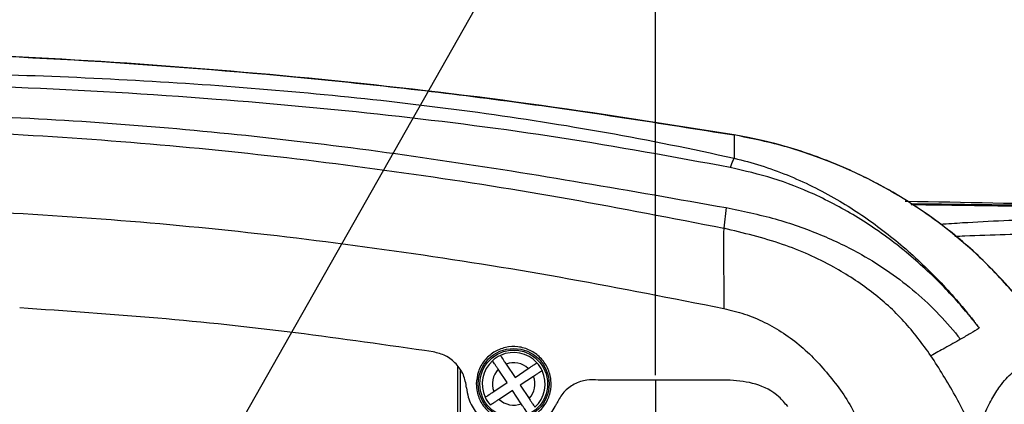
# Model space of a CAD drawing. Header units: millimetres. Extents: x 7590 to 10884, y -1862 to 419.
# Tile 16 of 83: x 8333 to 8458, y -1365 to -1316. Entities that reach past the tile are written whole.
import ezdxf

# ---------------------------------------------------------------- set-up
doc = ezdxf.new("R2010")
doc.units = ezdxf.units.MM
doc.header["$PDSIZE"] = -1
doc.styles.get("Standard").update_dxf_attribs({"font": 'times.ttf'})
doc.dimstyles.new('ISO-25', dxfattribs={"dimtxt": 18, "dimasz": 15, "dimexe": 1.25, "dimexo": 0.625, "dimtad": 1, "dimtoh": 1, "dimtxsty": 'Standard', "dimcen": 2.5, "dimadec": 0, "dimazin": 0, "dimtfac": 1, "dimtmove": 0, "dimatfit": 3, "dimfxl": 1, "dimarcsym": 0})

# ---------------------------------------------------------------- blocks, each defined once
blk = doc.blocks.new('*D112')
at = {"color": 0, "lineweight": -2}
for p, q in [((8414.14, -1360.86), (8414.14, -1251.3)), ((8739.14, -1358.19), (8739.14, -1251.3)), ((8724.14, -1252.55), (8429.14, -1252.55))]:
    blk.add_line(p, q, dxfattribs=at)
at = {"color": 0}
for points in [[(8429.14, -1250.05), (8429.14, -1255.05), (8414.14, -1252.55)], [(8724.14, -1255.05), (8724.14, -1250.05), (8739.14, -1252.55)]]:
    blk.add_solid(points, dxfattribs=at)
at = {"layer": 'Defpoints', "color": 0}
for p in [(8414.14, -1252.55), (8739.14, -1358.82), (8414.14, -1361.49)]:
    blk.add_point(p, dxfattribs=at)
at = {"color": 0, "insert": (8576.64, -1242.8), "char_height": 18, "attachment_point": 5}
blk.add_mtext('a', dxfattribs=at)
blk = doc.blocks.new('*D113')
at = {"color": 0, "lineweight": -2}
for p, q in [((8139.14, -1388.86), (8139.14, -1251.3)), ((8414.14, -1360.86), (8414.14, -1251.3)), ((8402.14, -1252.55), (8151.14, -1252.55))]:
    blk.add_line(p, q, dxfattribs=at)
at = {"color": 0}
for points in [[(8151.14, -1250.55), (8151.14, -1254.55), (8139.14, -1252.55)], [(8402.14, -1254.55), (8402.14, -1250.55), (8414.14, -1252.55)]]:
    blk.add_solid(points, dxfattribs=at)
at = {"layer": 'Defpoints', "color": 0}
for p in [(8139.14, -1252.55), (8414.14, -1361.49), (8139.14, -1389.49)]:
    blk.add_point(p, dxfattribs=at)
at = {"color": 0, "insert": (8276.64, -1244.27), "char_height": 15, "attachment_point": 5}
blk.add_mtext('275', dxfattribs=at)

msp = doc.modelspace()

# ---------------------------------------------------------------- linework, layer by layer
for p, q in [((8348.459, -1389.767), (8455.711, -1200.527)), ((8414.142, -1361.486), (8414.142, -1417.486))]:
    msp.add_line(p, q)
at = {"color": 7, "lineweight": 25}
for p, q in [((8423.118, -1339.562), (8422.829, -1342.187)), ((8395.182, -1359.462), (8396.309, -1361.154)), ((8395.31, -1361.819), (8394.184, -1360.127)), ((8396.309, -1361.154), (8398.001, -1360.027)), ((8393.618, -1362.946), (8395.31, -1361.819)), ((8398.666, -1361.026), (8396.974, -1362.153)), ((8396.974, -1362.153), (8398.101, -1363.845)), ((8423.653, -1361.486), (8406.88, -1361.486)), ((8395.975, -1362.818), (8394.284, -1363.945)), ((8397.102, -1364.51), (8395.975, -1362.818))]:
    msp.add_line(p, q, dxfattribs=at)
at = {"color": 8, "lineweight": 25}
for p, q in [((8389.062, -1419.173), (8389.062, -1359.807)), ((8389.367, -1418.702), (8389.367, -1360.267))]:
    msp.add_line(p, q, dxfattribs=at)
at = {"color": 7, "lineweight": 25}
for radius in [4.5, 4.3]:
    msp.add_circle((8396.142, -1361.986), radius, dxfattribs=at)
for centre, radius, start, end in [((8414.142, -1389.486), 60, 25.64505, 80.40591), ((8396.142, -1361.986), 4, 115.03358, 132.28744), ((8396.142, -1361.986), 4, 42.28744, 115.03358), ((8396.142, -1361.986), 4, 132.28744, 205.03358), ((8396.142, -1361.986), 2.7, 46.5001, 110.82092), ((8396.142, -1361.986), 4, 25.03358, 42.28744), ((8396.142, -1361.986), 2.7, 136.5001, 200.82092), ((8396.142, -1361.986), 4, 312.28744, 25.03358), ((8396.142, -1361.986), 2.7, 316.5001, 20.82092), ((8396.142, -1361.986), 4, 205.03358, 222.28744), ((8396.142, -1361.986), 2.7, 226.5001, 290.82092)]:
    msp.add_arc(centre, radius, start, end, dxfattribs=at)
for points, knots in [([(8424.142, -1330.325), (8415.45, -1328.942), (8398.054, -1326.175), (8371.766, -1323.146), (8345.347, -1320.952), (8319.793, -1319.726), (8295.173, -1319.332), (8271.493, -1319.655), (8247.807, -1320.667), (8231.093, -1321.853), (8218.567, -1322.931), (8206.503, -1324.085), (8194.789, -1325.31), (8186.82, -1326.407), (8186.239, -1326.487)], [0, 0, 0, 0, 0.11056335, 0.22125454, 0.33233436, 0.44354473, 0.54258524, 0.64162638, 0.74100334, 0.84038124, 0.85209277, 0.89893978, 0.99263894, 1, 1, 1, 1]), ([(8201.756, -1324.63), (8210.987, -1323.698), (8229.303, -1321.848), (8256.959, -1320.165), (8284.579, -1319.344), (8312.435, -1319.493), (8340.3, -1320.622), (8368.29, -1322.789), (8396.258, -1325.909), (8414.838, -1328.852), (8424.142, -1330.325)], [0, 0, 0, 0, 0.12471023, 0.24745013, 0.37235669, 0.49608834, 0.62182424, 0.74715882, 0.87338967, 1, 1, 1, 1]), ([(8201.756, -1324.63), (8201.747, -1324.632), (8201.693, -1324.64), (8201.69, -1324.687), (8202.13, -1324.794), (8203.333, -1324.923), (8205.343, -1325.027), (8208.022, -1325.076), (8210.996, -1325.069), (8214.565, -1325.017), (8218.663, -1324.916), (8223.138, -1324.78), (8228.663, -1324.587), (8235.307, -1324.332), (8243.138, -1324.015), (8251.271, -1323.686), (8261.621, -1323.283), (8272.062, -1322.921), (8282.519, -1322.628), (8293.702, -1322.377), (8307.774, -1322.239), (8324.735, -1322.415), (8341.719, -1322.975), (8358.538, -1323.963), (8375.176, -1325.401), (8391.613, -1327.347), (8407.961, -1329.904), (8418.771, -1332.075), (8424.142, -1333.29), (8424.142, -1333.29)], [0, 0, 0, 0, 0.0066727, 0.0391199, 0.0715568, 0.1047969, 0.1380021, 0.1596216, 0.181332, 0.2029587, 0.2243346, 0.2457743, 0.2671817, 0.298478, 0.3297919, 0.3618459, 0.3939071, 0.4487185, 0.4795857, 0.510457, 0.5724466, 0.6344777, 0.6965311, 0.7585511, 0.8189077, 0.8793043, 0.9396765, 0.9999998, 1, 1, 1, 1]), ([(8423.664, -1334.471), (8416.456, -1333.146), (8402.036, -1330.493), (8380.224, -1327.724), (8357.159, -1325.571), (8334.175, -1324.242), (8313.33, -1323.644), (8299.21, -1323.528), (8289.449, -1323.55), (8282.034, -1323.606), (8271.817, -1323.726), (8264.191, -1323.862), (8255.508, -1324.055), (8248.11, -1324.244), (8239.329, -1324.499), (8232.608, -1324.697), (8227.411, -1324.846), (8222.553, -1324.974), (8218.095, -1325.077), (8214.024, -1325.148), (8210.484, -1325.177), (8207.547, -1325.164), (8205.278, -1325.103), (8203.673, -1325.012), (8202.549, -1324.914), (8201.706, -1324.779), (8201.596, -1324.681), (8201.685, -1324.644), (8201.73, -1324.634), (8201.744, -1324.632), (8201.756, -1324.63)], [0, 0, 0, 0, 0.0797585, 0.1595627, 0.2393437, 0.3321282, 0.4104969, 0.4670958, 0.4868888, 0.517981, 0.5490684, 0.6008503, 0.6042195, 0.6485025, 0.6865321, 0.7092628, 0.7319883, 0.753601, 0.7752446, 0.7968266, 0.8186229, 0.8404997, 0.8622842, 0.8852209, 0.9082109, 0.9311748, 0.9776782, 0.9907029, 0.9925657, 1, 1, 1, 1]), ([(8445.872, -1338.748), (8445.935, -1338.749), (8453.299, -1338.862), (8475.258, -1339.4), (8511.729, -1339.75), (8555.476, -1339.624), (8595.346, -1338.737), (8625.995, -1337.359), (8647.423, -1335.948), (8663.511, -1334.588), (8679.599, -1332.864), (8695.676, -1330.544), (8709.005, -1327.988), (8719.525, -1325.219), (8724.853, -1324.106), (8727.516, -1323.549)], [0, 0, 0, 0, 0.000673, 0.0781237, 0.2330161, 0.3875753, 0.5421874, 0.6560401, 0.7130129, 0.7699841, 0.8273108, 0.884628, 0.9422711, 0.9711458, 1, 1, 1, 1]), ([(8272.788, -1328.129), (8276.934, -1328.003), (8285.151, -1327.753), (8299.451, -1327.468), (8315.567, -1327.429), (8333.476, -1328.041), (8351.143, -1329.239), (8368.908, -1331.029), (8386.825, -1333.441), (8404.974, -1336.353), (8417.058, -1338.49), (8423.118, -1339.562)], [0, 0, 0, 0, 0.0830168, 0.1645436, 0.284899, 0.4031777, 0.5200011, 0.6359216, 0.7569501, 0.8781183, 1, 1, 1, 1]), ([(8304.142, -1329.486), (8310.731, -1329.557), (8323.907, -1329.699), (8343.769, -1330.852), (8363.626, -1332.674), (8383.444, -1335.206), (8403.195, -1338.333), (8416.285, -1340.902), (8422.829, -1342.187)], [0, 0, 0, 0, 0.16675517, 0.33347129, 0.50015114, 0.66680395, 0.83342125, 1, 1, 1, 1]), ([(8424.142, -1330.325), (8424.142, -1330.36), (8424.142, -1330.428), (8424.142, -1331.019), (8424.142, -1331.91), (8424.142, -1332.838), (8424.142, -1333.29)], [0, 0, 0, 0, 0.27623805, 0.53855191, 0.77551891, 1, 1, 1, 1]), ([(8459.968, -1350.756), (8458.398, -1349.021), (8455.258, -1345.55), (8449.818, -1341.086), (8443.936, -1337.243), (8437.633, -1334.137), (8431.022, -1331.728), (8426.435, -1330.793), (8424.142, -1330.325)], [0, 0, 0, 0, 0.1666159, 0.3333753, 0.5, 0.666613, 0.8333783, 1, 1, 1, 1]), ([(8424.142, -1333.29), (8424.087, -1333.367), (8423.976, -1333.52), (8423.768, -1334.154), (8423.664, -1334.471)], [0, 0, 0, 0, 0.49996741, 1, 1, 1, 1]), ([(8424.142, -1333.29), (8424.142, -1333.29), (8426.435, -1333.813), (8430.939, -1335.253), (8437.153, -1338.331), (8442.792, -1342.116), (8447.868, -1346.412), (8451.445, -1350.155), (8453.41, -1352.507), (8454.125, -1353.394), (8454.422, -1353.769), (8454.722, -1354.153), (8454.914, -1354.4), (8455.111, -1354.658), (8455.233, -1354.818), (8455.287, -1354.889)], [0, 0, 0, 0, 0.0000015, 0.1825254, 0.3651949, 0.5367215, 0.708851, 0.8805356, 0.9377805, 0.9466113, 0.968827, 0.9748568, 0.9843853, 0.9930512, 1, 1, 1, 1]), ([(8455.287, -1354.889), (8455.252, -1354.843), (8455.199, -1354.773), (8455.07, -1354.605), (8454.887, -1354.367), (8454.651, -1354.066), (8454.208, -1353.508), (8452.702, -1351.664), (8449.723, -1348.443), (8445.181, -1344.424), (8439.968, -1340.764), (8434.577, -1337.874), (8429.116, -1335.74), (8425.481, -1334.894), (8423.664, -1334.471)], [0, 0, 0, 0, 0.0045061, 0.0069096, 0.016524, 0.0279087, 0.0367416, 0.0720767, 0.2135781, 0.3787134, 0.5443436, 0.7093155, 0.8546467, 1, 1, 1, 1]), ([(8304.142, -1339.486), (8310.728, -1339.558), (8323.9, -1339.702), (8343.755, -1340.876), (8363.61, -1342.73), (8383.428, -1345.305), (8403.186, -1348.485), (8416.281, -1351.09), (8422.829, -1352.393)], [0, 0, 0, 0, 0.16656922, 0.3331772, 0.49982445, 0.66651079, 0.833236, 1, 1, 1, 1]), ([(8423.118, -1339.562), (8425.213, -1339.999), (8429.294, -1340.849), (8435.07, -1342.874), (8439.926, -1345.209), (8443.946, -1347.729), (8447.249, -1350.289), (8450.277, -1353.125), (8452.036, -1355.243), (8452.916, -1356.302)], [0, 0, 0, 0, 0.1835, 0.3575042, 0.5238183, 0.644904, 0.7639434, 0.8819664, 1, 1, 1, 1]), ([(8422.829, -1342.187), (8422.824, -1342.296), (8422.813, -1342.525), (8422.806, -1343.752), (8422.809, -1345.948), (8422.823, -1349.023), (8422.827, -1351.315), (8422.829, -1352.393)], [0, 0, 0, 0, 0.1065581, 0.223968, 0.4864009, 0.7584892, 1, 1, 1, 1]), ([(8449.148, -1358.396), (8448.051, -1356.897), (8445.856, -1353.897), (8441.639, -1350.126), (8436.477, -1346.766), (8430.165, -1343.953), (8425.339, -1342.791), (8422.829, -1342.187)], [0, 0, 0, 0, 0.1751605, 0.3506581, 0.5311735, 0.7561228, 1, 1, 1, 1]), ([(8385.918, -1357.911), (8380.095, -1357.071), (8368.447, -1355.39), (8350.917, -1353.509), (8339.226, -1352.723), (8333.382, -1352.33)], [0, 0, 0, 0, 0.3333199, 0.6667106, 1, 1, 1, 1]), ([(8422.829, -1352.393), (8423.717, -1352.608), (8425.497, -1353.04), (8428.047, -1354.113), (8430.459, -1355.497), (8433.466, -1357.751), (8436.653, -1361.286), (8438.915, -1364.48), (8439.671, -1366.301), (8439.689, -1366.344)], [0, 0, 0, 0, 0.1209009, 0.2425826, 0.3651707, 0.4887448, 0.7387684, 0.9938715, 1, 1, 1, 1]), ([(8455.289, -1354.892), (8454.926, -1355.113), (8454.201, -1355.557), (8453.344, -1356.054), (8452.916, -1356.302)], [0, 0, 0, 0, 0.5000001, 1, 1, 1, 1]), ([(8391.392, -1361.986), (8391.444, -1361.453), (8391.549, -1360.386), (8392.366, -1358.966), (8393.569, -1357.885), (8395.073, -1357.265), (8396.697, -1357.177), (8398.26, -1357.633), (8399.584, -1358.581), (8400.517, -1359.914), (8400.956, -1361.479), (8400.853, -1363.099), (8400.22, -1364.593), (8399.129, -1365.795), (8397.701, -1366.569), (8396.095, -1366.827), (8394.494, -1366.538), (8393.076, -1365.734), (8392.014, -1364.507), (8391.467, -1363.183), (8391.413, -1362.318), (8391.392, -1361.986)], [0, 0, 0, 0, 0.05356955, 0.10713686, 0.16076548, 0.21450104, 0.26831646, 0.32215104, 0.37594195, 0.42965041, 0.48327273, 0.5368375, 0.59039388, 0.64399474, 0.69767789, 0.75145004, 0.80528029, 0.85910847, 0.9128694, 0.966525, 1, 1, 1, 1]), ([(8452.916, -1356.302), (8452.273, -1356.669), (8451.124, -1357.324), (8449.752, -1358.068), (8449.148, -1358.396)], [0, 0, 0, 0, 0.5600006, 1, 1, 1, 1]), ([(8390.162, -1362.469), (8390.061, -1361.911), (8389.86, -1360.796), (8388.878, -1359.378), (8387.536, -1358.319), (8386.452, -1358.046), (8385.918, -1357.911)], [0, 0, 0, 0, 0.25143, 0.5028378, 0.7547696, 1, 1, 1, 1]), ([(8394.449, -1358.362), (8394.457, -1358.374), (8394.473, -1358.397), (8394.597, -1358.583), (8394.778, -1358.856), (8394.985, -1359.166), (8395.124, -1359.375), (8395.182, -1359.462)], [0, 0, 0, 0, 0.2107913, 0.4215548, 0.6331395, 0.8470168, 1, 1, 1, 1]), ([(8454.879, -1368.7), (8454.024, -1366.927), (8452.314, -1363.38), (8450.203, -1360.057), (8449.148, -1358.396)], [0, 0, 0, 0, 0.4999959, 1, 1, 1, 1]), ([(8394.184, -1360.127), (8394.1, -1360.002), (8393.932, -1359.75), (8393.71, -1359.417), (8393.545, -1359.169), (8393.462, -1359.044), (8393.454, -1359.032), (8393.451, -1359.027)], [0, 0, 0, 0, 0.2198469, 0.4398429, 0.6562811, 0.8693721, 1, 1, 1, 1]), ([(8398.001, -1360.027), (8398.126, -1359.944), (8398.378, -1359.776), (8398.712, -1359.554), (8398.959, -1359.389), (8399.084, -1359.306), (8399.097, -1359.298), (8399.101, -1359.295)], [0, 0, 0, 0, 0.2198469, 0.4398429, 0.6562811, 0.8693721, 1, 1, 1, 1]), ([(8454.879, -1368.7), (8455.21, -1367.765), (8455.871, -1365.893), (8456.886, -1363.861), (8458.09, -1361.963), (8459.484, -1360.429), (8461.251, -1359.346), (8463.209, -1359.113), (8464.998, -1359.904), (8466.432, -1361.198), (8467.513, -1362.566), (8468.591, -1364.309), (8469.3, -1365.917), (8469.655, -1366.721)], [0, 0, 0, 0, 0.06938626, 0.13885928, 0.2083042, 0.31454852, 0.42080732, 0.56393749, 0.70759934, 0.78044891, 0.85329483, 0.92665343, 1, 1, 1, 1]), ([(8399.766, -1360.293), (8399.754, -1360.301), (8399.731, -1360.317), (8399.545, -1360.44), (8399.272, -1360.622), (8398.962, -1360.829), (8398.753, -1360.968), (8398.666, -1361.026)], [0, 0, 0, 0, 0.2107913, 0.4215548, 0.6331395, 0.8470168, 1, 1, 1, 1]), ([(8406.88, -1361.486), (8406.395, -1361.46), (8405.348, -1361.404), (8403.804, -1361.95), (8402.44, -1362.965), (8401.897, -1363.934), (8401.63, -1364.411)], [0, 0, 0, 0, 0.2250997, 0.4863573, 0.7473891, 1, 1, 1, 1]), ([(8430.958, -1364.867), (8430.602, -1364.435), (8429.532, -1363.135), (8426.946, -1361.826), (8424.742, -1361.599), (8423.653, -1361.486)], [0, 0, 0, 0, 0.2012997, 0.605401, 1, 1, 1, 1]), ([(8390.162, -1362.469), (8390.218, -1362.867), (8390.368, -1363.931), (8391.165, -1365.529), (8392.608, -1366.977), (8394.459, -1367.865), (8396.5, -1368.091), (8398.504, -1367.627), (8400.237, -1366.525), (8401.202, -1365.317), (8401.56, -1364.56), (8401.63, -1364.411)], [0, 0, 0, 0, 0.0760192, 0.2031148, 0.3303232, 0.4577738, 0.5854703, 0.7133016, 0.8411075, 0.9687555, 1, 1, 1, 1]), ([(8392.518, -1363.679), (8392.53, -1363.671), (8392.553, -1363.655), (8392.739, -1363.532), (8393.012, -1363.35), (8393.322, -1363.143), (8393.531, -1363.004), (8393.618, -1362.946)], [0, 0, 0, 0, 0.2107913, 0.4215548, 0.6331395, 0.8470168, 1, 1, 1, 1]), ([(8394.284, -1363.945), (8394.158, -1364.028), (8393.906, -1364.196), (8393.573, -1364.418), (8393.325, -1364.583), (8393.2, -1364.666), (8393.188, -1364.674), (8393.183, -1364.677)], [0, 0, 0, 0, 0.2198469, 0.4398429, 0.6562811, 0.8693721, 1, 1, 1, 1]), ([(8397.835, -1365.61), (8397.827, -1365.598), (8397.811, -1365.575), (8397.688, -1365.389), (8397.506, -1365.116), (8397.299, -1364.806), (8397.16, -1364.597), (8397.102, -1364.51)], [0, 0, 0, 0, 0.2107913, 0.4215548, 0.6331395, 0.8470168, 1, 1, 1, 1]), ([(8398.101, -1363.845), (8398.184, -1363.97), (8398.352, -1364.222), (8398.574, -1364.555), (8398.739, -1364.803), (8398.822, -1364.928), (8398.83, -1364.94), (8398.833, -1364.945)], [0, 0, 0, 0, 0.2198469, 0.4398429, 0.6562811, 0.8693721, 1, 1, 1, 1])]:
    msp.add_open_spline(points, degree=3, knots=knots, dxfattribs=at)
at = {"color": 8, "lineweight": 25}
for points, knots in [([(8473.126, -1339.474), (8471.312, -1339.446), (8467.669, -1339.39), (8462.44, -1339.311), (8457.472, -1339.24), (8452.771, -1339.177), (8449.111, -1339.131), (8447.084, -1339.11), (8446.538, -1339.104)], [0, 0, 0, 0, 0.1969629, 0.3956462, 0.572942, 0.7502378, 0.9327092, 1, 1, 1, 1]), ([(8446.647, -1339.175), (8447.255, -1339.181), (8449.28, -1339.204), (8452.95, -1339.253), (8457.617, -1339.319), (8462.576, -1339.394), (8467.757, -1339.474), (8471.331, -1339.531), (8473.125, -1339.559)], [0, 0, 0, 0, 0.0751598, 0.2500998, 0.4301286, 0.61016, 0.8042628, 1, 1, 1, 1]), ([(8474.142, -1341.036), (8470.639, -1341.024), (8463.636, -1340.999), (8455.7, -1341.339), (8451.307, -1341.648), (8450.374, -1341.714)], [0, 0, 0, 0, 0.440792, 0.8812753, 1, 1, 1, 1]), ([(8452.173, -1343.209), (8452.596, -1343.191), (8456.436, -1343.027), (8463.776, -1342.783), (8470.682, -1342.813), (8474.142, -1342.828)], [0, 0, 0, 0, 0.0582358, 0.5281397, 1, 1, 1, 1])]:
    msp.add_open_spline(points, degree=3, knots=knots, dxfattribs=at)

# ---------------------------------------------------------------- dimensions: what is measured, and where the dimension line sits
dim = msp.add_linear_dim(base=(8414.142, -1252.546), p1=(8739.142, -1358.82), p2=(8414.142, -1361.486), angle=180, text='a', dimstyle='ISO-25', override={"dimtxsty": 'Standard'})
dim.commit()
dim.dimension.update_dxf_attribs({"geometry": '*D112', "text_midpoint": (8576.642, -1242.798)})
dim = msp.add_linear_dim(base=(8139.142, -1252.546), p1=(8414.142, -1361.486), p2=(8139.142, -1389.486), angle=180, dimstyle='ISO-25', override={"dimtxt": 15, "dimasz": 12})
dim.commit()
dim.dimension.update_dxf_attribs({"geometry": '*D113', "text_midpoint": (8276.642, -1244.27)})

doc.saveas('drawing.dxf')
